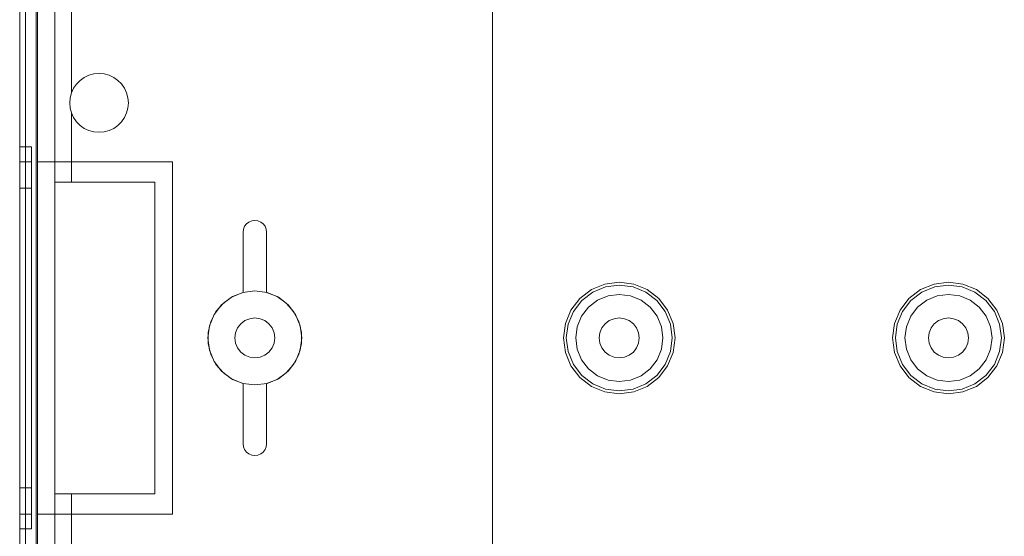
# Model space of a CAD drawing. Extents: x -620 to 300, y 62 to 1112.
# Tile 16 of 200: x -456.98 to -455.305, y 366.128 to 367.007. Entities that reach past the tile are written whole.
import ezdxf
from ezdxf.lldxf.tags import DXFTag

# ---------------------------------------------------------------- set-up
doc = ezdxf.new("R2010")
doc.units = 0
doc.layers.get('0').update_dxf_attribs({"lineweight": 13})
doc.layers.add('70 -71 Achsen- 1 Gebäudeachsen', color=7, linetype='STRICHPUNKT2-A06CPVM0L0', lineweight=18)
tags = doc.linetypes.add('STRICHPUNKT2-A06CPVM0L0', pattern=[12.7, 6.35, -3.175, 0, -3.175]).pattern_tags.tags
tags[10:11] = [DXFTag(74, 4), DXFTag(75, 0), DXFTag(340, '0'), DXFTag(46, 0.0), DXFTag(50, 0.0), DXFTag(44, 0.0), DXFTag(45, 0.0)]
tags[8:9] = [DXFTag(74, 4), DXFTag(75, 0), DXFTag(340, '0'), DXFTag(46, 0.0), DXFTag(50, 0.0), DXFTag(44, 0.0), DXFTag(45, 0.0)]
tags[6:7] = [DXFTag(74, 4), DXFTag(75, 0), DXFTag(340, '0'), DXFTag(46, 0.0), DXFTag(50, 0.0), DXFTag(44, 0.0), DXFTag(45, 0.0)]
tags[4:5] = [DXFTag(74, 4), DXFTag(75, 0), DXFTag(340, '0'), DXFTag(46, 0.0), DXFTag(50, 0.0), DXFTag(44, 0.0), DXFTag(45, 0.0)]

# ---------------------------------------------------------------- blocks, each defined once
blk = doc.blocks.new('Referenz-A06CPVM1L0')
at = {"layer": '70 -71 Achsen- 1 Gebäudeachsen', "color": 0, "linetype": 'STRICHPUNKT2-A06CPVM0L0', "ltscale": 0.18}
blk.add_line((-456.1763, 1084.5536), (-456.1763, 85.1136), dxfattribs=at)
blk = doc.blocks.new('Blockreferenz-A06CPVPRL0')
at = {"color": 9, "linetype": 'ByBlock', "lineweight": -2, "ltscale": 0.13, "true_color": 0xc1c9c4}
for p, q in [((-456.9803, 368.1155), (-456.9803, 364.8155)), ((-456.9803, 364.8155), (-456.9803, 368.1155)), ((-456.9523, 364.8155), (-456.9523, 368.1155)), ((-456.9503, 366.7655), (-456.9503, 368.1155)), ((-456.9803, 368.0055), (-456.9803, 366.4655)), ((-456.9803, 366.4655), (-456.9803, 368.0055)), ((-456.9703, 366.4655), (-456.9703, 368.0055)), ((-456.9703, 368.0055), (-456.9703, 366.4655)), ((-456.9803, 367.9955), (-456.9803, 366.4655)), ((-456.9803, 364.9355), (-456.9803, 367.9955)), ((-456.9703, 366.4655), (-456.9703, 367.9955)), ((-456.9703, 364.9355), (-456.9703, 367.9955)), ((-456.9523, 367.9395), (-456.9523, 364.9915)), ((-456.9203, 364.9915), (-456.9203, 367.9395)), ((-456.9203, 367.7855), (-456.9203, 366.7305)), ((-456.8923, 367.7855), (-456.8923, 366.8826)), ((-456.8923, 366.8826), (-456.8923, 367.7855)), ((-456.8775, 366.9038), (-456.8704, 366.9088)), ((-456.8704, 366.9088), (-456.8775, 366.9038)), ((-456.8704, 366.9088), (-456.8625, 366.9125)), ((-456.8625, 366.9125), (-456.8704, 366.9088)), ((-456.8625, 366.9125), (-456.8541, 366.9147)), ((-456.8541, 366.9147), (-456.8625, 366.9125)), ((-456.8541, 366.9147), (-456.8454, 366.9155)), ((-456.8454, 366.9155), (-456.8541, 366.9147)), ((-456.8454, 366.9155), (-456.8367, 366.9148)), ((-456.8367, 366.9148), (-456.8454, 366.9155)), ((-456.8367, 366.9148), (-456.8283, 366.9125)), ((-456.8283, 366.9125), (-456.8367, 366.9148)), ((-456.8283, 366.9125), (-456.8204, 366.9088)), ((-456.8204, 366.9088), (-456.8283, 366.9125)), ((-456.8204, 366.9088), (-456.8132, 366.9038)), ((-456.8132, 366.9038), (-456.8204, 366.9088)), ((-456.8887, 366.8905), (-456.8837, 366.8976)), ((-456.8837, 366.8976), (-456.8887, 366.8905)), ((-456.8837, 366.8976), (-456.8775, 366.9038)), ((-456.8775, 366.9038), (-456.8837, 366.8976)), ((-456.8132, 366.9038), (-456.807, 366.8977)), ((-456.807, 366.8977), (-456.8132, 366.9038)), ((-456.807, 366.8977), (-456.802, 366.8905)), ((-456.802, 366.8905), (-456.807, 366.8977)), ((-456.8923, 366.8826), (-456.8946, 366.8742)), ((-456.8946, 366.8742), (-456.8923, 366.8826)), ((-456.8923, 366.8826), (-456.8887, 366.8905)), ((-456.8887, 366.8905), (-456.8923, 366.8826)), ((-456.8923, 366.8826), (-456.8923, 366.8826)), ((-456.802, 366.8905), (-456.7984, 366.8826)), ((-456.7984, 366.8826), (-456.802, 366.8905)), ((-456.7984, 366.8826), (-456.7961, 366.8742)), ((-456.7961, 366.8742), (-456.7984, 366.8826)), ((-456.8946, 366.8742), (-456.8953, 366.8655)), ((-456.8953, 366.8655), (-456.8946, 366.8742)), ((-456.8953, 366.8655), (-456.8946, 366.8568)), ((-456.8946, 366.8568), (-456.8953, 366.8655)), ((-456.7961, 366.8742), (-456.7953, 366.8655)), ((-456.7953, 366.8655), (-456.7961, 366.8742)), ((-456.7953, 366.8655), (-456.7961, 366.8568)), ((-456.7961, 366.8568), (-456.7953, 366.8655)), ((-456.8946, 366.8568), (-456.8923, 366.8484)), ((-456.8923, 366.8484), (-456.8946, 366.8568)), ((-456.8887, 366.8405), (-456.8923, 366.8484)), ((-456.8923, 366.8484), (-456.8923, 366.7305)), ((-456.8923, 366.8484), (-456.8887, 366.8405)), ((-456.8923, 366.7305), (-456.8923, 366.8484)), ((-456.8923, 366.8484), (-456.8923, 366.8484)), ((-456.7984, 366.8484), (-456.802, 366.8405)), ((-456.802, 366.8405), (-456.7984, 366.8484)), ((-456.7961, 366.8568), (-456.7984, 366.8484)), ((-456.7984, 366.8484), (-456.7961, 366.8568)), ((-456.8837, 366.8334), (-456.8887, 366.8405)), ((-456.8887, 366.8405), (-456.8837, 366.8334)), ((-456.8775, 366.8272), (-456.8837, 366.8334)), ((-456.8837, 366.8334), (-456.8775, 366.8272)), ((-456.8704, 366.8222), (-456.8775, 366.8272)), ((-456.8775, 366.8272), (-456.8704, 366.8222)), ((-456.8132, 366.8272), (-456.8204, 366.8222)), ((-456.8204, 366.8222), (-456.8132, 366.8272)), ((-456.807, 366.8334), (-456.8132, 366.8272)), ((-456.8132, 366.8272), (-456.807, 366.8334)), ((-456.802, 366.8405), (-456.807, 366.8334)), ((-456.807, 366.8334), (-456.802, 366.8405)), ((-456.8625, 366.8185), (-456.8704, 366.8222)), ((-456.8704, 366.8222), (-456.8625, 366.8185)), ((-456.8541, 366.8163), (-456.8625, 366.8185)), ((-456.8625, 366.8185), (-456.8541, 366.8163)), ((-456.8454, 366.8155), (-456.8541, 366.8163)), ((-456.8541, 366.8163), (-456.8454, 366.8155)), ((-456.8367, 366.8163), (-456.8454, 366.8155)), ((-456.8454, 366.8155), (-456.8367, 366.8163)), ((-456.8283, 366.8185), (-456.8367, 366.8163)), ((-456.8367, 366.8163), (-456.8283, 366.8185)), ((-456.8204, 366.8222), (-456.8283, 366.8185)), ((-456.8283, 366.8185), (-456.8204, 366.8222)), ((-456.9803, 366.7905), (-456.9803, 366.7794)), ((-456.9603, 366.7905), (-456.9803, 366.7905)), ((-456.9803, 366.7794), (-456.9803, 366.7905)), ((-456.9803, 366.7794), (-456.9803, 366.747)), ((-456.9803, 366.747), (-456.9803, 366.7794)), ((-456.9603, 366.7794), (-456.9603, 366.7905)), ((-456.9603, 366.7794), (-456.9603, 366.7905)), ((-456.9603, 366.747), (-456.9603, 366.7794)), ((-456.9603, 366.747), (-456.9603, 366.7794)), ((-456.9803, 366.7651), (-456.9803, 366.7549)), ((-456.9603, 366.7651), (-456.9803, 366.7651)), ((-456.9803, 366.7549), (-456.9803, 366.7651)), ((-456.9603, 366.7549), (-456.9603, 366.7651)), ((-456.9603, 366.7549), (-456.9603, 366.7651)), ((-456.9503, 366.7655), (-456.8353, 366.7655)), ((-456.9503, 366.4655), (-456.9503, 366.7655)), ((-456.9503, 366.7655), (-456.9503, 366.7655)), ((-456.9503, 366.7655), (-456.8353, 366.7655)), ((-456.9503, 366.4655), (-456.9503, 366.7655)), ((-456.8353, 366.7655), (-456.7203, 366.7655)), ((-456.8353, 366.7655), (-456.7203, 366.7655)), ((-456.7203, 366.7655), (-456.7203, 366.4655)), ((-456.7203, 366.7655), (-456.7203, 366.7655)), ((-456.7203, 366.7655), (-456.7203, 366.4655)), ((-456.9803, 366.7549), (-456.9803, 366.725)), ((-456.9803, 366.725), (-456.9803, 366.7549)), ((-456.9803, 366.747), (-456.9803, 366.6953)), ((-456.9803, 366.6953), (-456.9803, 366.747)), ((-456.9603, 366.725), (-456.9603, 366.7549)), ((-456.9603, 366.725), (-456.9603, 366.7549)), ((-456.9603, 366.6953), (-456.9603, 366.747)), ((-456.9603, 366.6953), (-456.9603, 366.747)), ((-456.9803, 366.725), (-456.9803, 366.6774)), ((-456.9803, 366.6774), (-456.9803, 366.725)), ((-456.9603, 366.6774), (-456.9603, 366.725)), ((-456.9603, 366.6774), (-456.9603, 366.725)), ((-456.9203, 366.7305), (-456.9203, 366.2005)), ((-456.8923, 366.7305), (-456.9203, 366.7305)), ((-456.9203, 366.7305), (-456.8923, 366.7305)), ((-456.9203, 366.7305), (-456.9203, 366.7305)), ((-456.8923, 366.7305), (-456.7503, 366.7305)), ((-456.8353, 366.7305), (-456.8923, 366.7305)), ((-456.8923, 366.7305), (-456.8923, 366.7305)), ((-456.7503, 366.7305), (-456.8353, 366.7305)), ((-456.7503, 366.7305), (-456.7503, 366.2005)), ((-456.7503, 366.2005), (-456.7503, 366.7305)), ((-456.7503, 366.7305), (-456.7503, 366.7305)), ((-456.9803, 366.7205), (-456.9803, 366.7118)), ((-456.9603, 366.7205), (-456.9803, 366.7205)), ((-456.9803, 366.7118), (-456.9803, 366.7205)), ((-456.9803, 366.7118), (-456.9803, 366.6863)), ((-456.9803, 366.6863), (-456.9803, 366.7118)), ((-456.9603, 366.7118), (-456.9603, 366.7205)), ((-456.9603, 366.7118), (-456.9603, 366.7205)), ((-456.9603, 366.6863), (-456.9603, 366.7118)), ((-456.9603, 366.6863), (-456.9603, 366.7118)), ((-456.9803, 366.6953), (-456.9803, 366.628)), ((-456.9803, 366.628), (-456.9803, 366.6953)), ((-456.9603, 366.628), (-456.9603, 366.6953)), ((-456.9603, 366.628), (-456.9603, 366.6953)), ((-456.9803, 366.6863), (-456.9803, 366.6458)), ((-456.9803, 366.6458), (-456.9803, 366.6863)), ((-456.9803, 366.6774), (-456.9803, 366.6153)), ((-456.9803, 366.6153), (-456.9803, 366.6774)), ((-456.9603, 366.6458), (-456.9603, 366.6863)), ((-456.9603, 366.6458), (-456.9603, 366.6863)), ((-456.9603, 366.6153), (-456.9603, 366.6774)), ((-456.9603, 366.6153), (-456.9603, 366.6774)), ((-456.5977, 366.6555), (-456.5945, 366.6596)), ((-456.5945, 366.6596), (-456.5977, 366.6555)), ((-456.5945, 366.6596), (-456.5903, 366.6628)), ((-456.5903, 366.6628), (-456.5945, 366.6596)), ((-456.5903, 366.6628), (-456.5855, 366.6648)), ((-456.5855, 366.6648), (-456.5903, 366.6628)), ((-456.5855, 366.6648), (-456.5803, 366.6655)), ((-456.5803, 366.6655), (-456.5855, 366.6648)), ((-456.5803, 366.6655), (-456.5752, 366.6648)), ((-456.5752, 366.6648), (-456.5803, 366.6655)), ((-456.5752, 366.6648), (-456.5703, 366.6628)), ((-456.5703, 366.6628), (-456.5752, 366.6648)), ((-456.5703, 366.6628), (-456.5662, 366.6596)), ((-456.5662, 366.6596), (-456.5703, 366.6628)), ((-456.5662, 366.6596), (-456.563, 366.6555)), ((-456.563, 366.6555), (-456.5662, 366.6596)), ((-456.9803, 366.6458), (-456.9803, 366.593)), ((-456.9803, 366.593), (-456.9803, 366.6458)), ((-456.9603, 366.593), (-456.9603, 366.6458)), ((-456.9603, 366.593), (-456.9603, 366.6458)), ((-456.6003, 366.6455), (-456.5997, 366.6507)), ((-456.5997, 366.6507), (-456.6003, 366.6455)), ((-456.6003, 366.543), (-456.6003, 366.6455)), ((-456.6003, 366.6455), (-456.6003, 366.543)), ((-456.6003, 366.6455), (-456.6003, 366.6455)), ((-456.5997, 366.6507), (-456.5977, 366.6555)), ((-456.5977, 366.6555), (-456.5997, 366.6507)), ((-456.563, 366.6555), (-456.561, 366.6507)), ((-456.561, 366.6507), (-456.563, 366.6555)), ((-456.561, 366.6507), (-456.5603, 366.6455)), ((-456.5603, 366.6455), (-456.561, 366.6507)), ((-456.5603, 366.6455), (-456.5603, 366.543)), ((-456.5603, 366.543), (-456.5603, 366.6455)), ((-456.5603, 366.6455), (-456.5603, 366.6455)), ((-456.9803, 366.628), (-456.9803, 366.5496)), ((-456.9803, 366.5496), (-456.9803, 366.628)), ((-456.9603, 366.5496), (-456.9603, 366.628)), ((-456.9603, 366.5496), (-456.9603, 366.628)), ((-456.9803, 366.6153), (-456.9803, 366.543)), ((-456.9803, 366.543), (-456.9803, 366.6153)), ((-456.9603, 366.543), (-456.9603, 366.6153)), ((-456.9603, 366.543), (-456.9603, 366.6153)), ((-456.9803, 366.593), (-456.9803, 366.5315)), ((-456.9803, 366.5315), (-456.9803, 366.593)), ((-456.9603, 366.5315), (-456.9603, 366.593)), ((-456.9603, 366.5315), (-456.9603, 366.593)), ((-455.9849, 366.5573), (-456.0078, 366.5478)), ((-455.9603, 366.5605), (-455.9849, 366.5573)), ((-455.9358, 366.5573), (-455.9603, 366.5605)), ((-455.9128, 366.5478), (-455.9358, 366.5573)), ((-455.4249, 366.5573), (-455.4478, 366.5478)), ((-455.4003, 366.5605), (-455.4249, 366.5573)), ((-455.3758, 366.5573), (-455.4003, 366.5605)), ((-455.3528, 366.5478), (-455.3758, 366.5573)), ((-456.9803, 366.5496), (-456.9803, 366.4655)), ((-456.9803, 366.4655), (-456.9803, 366.5496)), ((-456.9803, 366.543), (-456.9803, 366.4655)), ((-456.9803, 366.4655), (-456.9803, 366.543)), ((-456.9603, 366.4655), (-456.9603, 366.5496)), ((-456.9603, 366.4655), (-456.9603, 366.5496)), ((-456.9603, 366.4655), (-456.9603, 366.543)), ((-456.9603, 366.4655), (-456.9603, 366.543)), ((-456.601, 366.5428), (-456.6203, 366.5348)), ((-456.601, 366.5428), (-456.6203, 366.5348)), ((-456.6182, 366.536), (-456.6003, 366.543)), ((-456.6003, 366.543), (-456.6182, 366.536)), ((-456.5803, 366.5455), (-456.601, 366.5428)), ((-456.5803, 366.5455), (-456.601, 366.5428)), ((-456.6003, 366.543), (-456.6003, 366.543)), ((-456.5596, 366.5428), (-456.5803, 366.5455)), ((-456.5596, 366.5428), (-456.5803, 366.5455)), ((-456.5603, 366.543), (-456.5425, 366.536)), ((-456.5425, 366.536), (-456.5603, 366.543)), ((-456.5603, 366.543), (-456.5603, 366.543)), ((-456.5403, 366.5348), (-456.5596, 366.5428)), ((-456.5403, 366.5348), (-456.5596, 366.5428)), ((-456.0078, 366.5478), (-456.0275, 366.5327)), ((-456.0241, 366.5292), (-456.0054, 366.5435)), ((-456.0054, 366.5435), (-455.9837, 366.5525)), ((-455.9837, 366.5525), (-455.9603, 366.5556)), ((-455.9603, 366.5556), (-455.937, 366.5525)), ((-455.937, 366.5525), (-455.9153, 366.5435)), ((-455.9153, 366.5435), (-455.8966, 366.5292)), ((-455.8932, 366.5327), (-455.9128, 366.5478)), ((-455.4478, 366.5478), (-455.4675, 366.5327)), ((-455.4641, 366.5292), (-455.4454, 366.5435)), ((-455.4454, 366.5435), (-455.4237, 366.5525)), ((-455.4237, 366.5525), (-455.4003, 366.5556)), ((-455.4003, 366.5556), (-455.377, 366.5525)), ((-455.377, 366.5525), (-455.3553, 366.5435)), ((-455.3553, 366.5435), (-455.3366, 366.5292)), ((-455.3332, 366.5327), (-455.3528, 366.5478)), ((-456.9803, 366.5315), (-456.9803, 366.4655)), ((-456.9803, 366.4655), (-456.9803, 366.5315)), ((-456.9603, 366.4655), (-456.9603, 366.5315)), ((-456.9603, 366.4655), (-456.9603, 366.5315)), ((-456.6464, 366.5106), (-456.6338, 366.525)), ((-456.6338, 366.525), (-456.6464, 366.5106)), ((-456.6203, 366.5348), (-456.6369, 366.5221)), ((-456.6203, 366.5348), (-456.6369, 366.5221)), ((-456.6338, 366.525), (-456.6182, 366.536)), ((-456.6182, 366.536), (-456.6338, 366.525)), ((-456.5425, 366.536), (-456.5269, 366.525)), ((-456.5269, 366.525), (-456.5425, 366.536)), ((-456.5238, 366.5221), (-456.5403, 366.5348)), ((-456.5238, 366.5221), (-456.5403, 366.5348)), ((-456.5269, 366.525), (-456.5143, 366.5106)), ((-456.5143, 366.5106), (-456.5269, 366.525)), ((-456.0275, 366.5327), (-456.0426, 366.513)), ((-456.0384, 366.5106), (-456.0241, 366.5292)), ((-455.9974, 366.5298), (-456.0128, 366.518)), ((-455.9974, 366.5298), (-456.0128, 366.518)), ((-455.9795, 366.5372), (-455.9974, 366.5298)), ((-455.9795, 366.5372), (-455.9974, 366.5298)), ((-455.9603, 366.5397), (-455.9795, 366.5372)), ((-455.9603, 366.5397), (-455.9795, 366.5372)), ((-455.9411, 366.5372), (-455.9603, 366.5397)), ((-455.9411, 366.5372), (-455.9603, 366.5397)), ((-455.9232, 366.5298), (-455.9411, 366.5372)), ((-455.9232, 366.5298), (-455.9411, 366.5372)), ((-455.9079, 366.518), (-455.9232, 366.5298)), ((-455.9079, 366.518), (-455.9232, 366.5298)), ((-455.8966, 366.5292), (-455.8823, 366.5106)), ((-455.8781, 366.513), (-455.8932, 366.5327)), ((-455.4675, 366.5327), (-455.4826, 366.513)), ((-455.4784, 366.5106), (-455.4641, 366.5292)), ((-455.4374, 366.5298), (-455.4528, 366.518)), ((-455.4374, 366.5298), (-455.4528, 366.518)), ((-455.4195, 366.5372), (-455.4374, 366.5298)), ((-455.4195, 366.5372), (-455.4374, 366.5298)), ((-455.4003, 366.5397), (-455.4195, 366.5372)), ((-455.4003, 366.5397), (-455.4195, 366.5372)), ((-455.3811, 366.5372), (-455.4003, 366.5397)), ((-455.3811, 366.5372), (-455.4003, 366.5397)), ((-455.3632, 366.5298), (-455.3811, 366.5372)), ((-455.3632, 366.5298), (-455.3811, 366.5372)), ((-455.3479, 366.518), (-455.3632, 366.5298)), ((-455.3479, 366.518), (-455.3632, 366.5298)), ((-455.3366, 366.5292), (-455.3223, 366.5106)), ((-455.3181, 366.513), (-455.3332, 366.5327)), ((-456.6552, 366.4937), (-456.6464, 366.5106)), ((-456.6464, 366.5106), (-456.6552, 366.4937)), ((-456.6369, 366.5221), (-456.6496, 366.5055)), ((-456.6369, 366.5221), (-456.6496, 366.5055)), ((-456.5111, 366.5055), (-456.5238, 366.5221)), ((-456.5111, 366.5055), (-456.5238, 366.5221)), ((-456.5143, 366.5106), (-456.5055, 366.4937)), ((-456.5055, 366.4937), (-456.5143, 366.5106)), ((-456.0426, 366.513), (-456.0521, 366.4901)), ((-456.0474, 366.4888), (-456.0384, 366.5106)), ((-456.0128, 366.518), (-456.0246, 366.5026)), ((-456.0128, 366.518), (-456.0246, 366.5026)), ((-455.8961, 366.5026), (-455.9079, 366.518)), ((-455.8961, 366.5026), (-455.9079, 366.518)), ((-455.8823, 366.5106), (-455.8733, 366.4888)), ((-455.8686, 366.4901), (-455.8781, 366.513)), ((-455.4826, 366.513), (-455.4921, 366.4901)), ((-455.4874, 366.4888), (-455.4784, 366.5106)), ((-455.4528, 366.518), (-455.4646, 366.5026)), ((-455.4528, 366.518), (-455.4646, 366.5026)), ((-455.3361, 366.5026), (-455.3479, 366.518)), ((-455.3361, 366.5026), (-455.3479, 366.518)), ((-455.3223, 366.5106), (-455.3133, 366.4888)), ((-455.3086, 366.4901), (-455.3181, 366.513)), ((-456.6598, 366.4751), (-456.6552, 366.4937)), ((-456.6552, 366.4937), (-456.6598, 366.4751)), ((-456.6496, 366.5055), (-456.6576, 366.4862)), ((-456.6496, 366.5055), (-456.6576, 366.4862)), ((-456.5973, 366.495), (-456.6044, 366.4895)), ((-456.6044, 366.4895), (-456.5973, 366.495)), ((-456.5891, 366.4983), (-456.5973, 366.495)), ((-456.5973, 366.495), (-456.5891, 366.4983)), ((-456.5803, 366.4995), (-456.5891, 366.4983)), ((-456.5891, 366.4983), (-456.5803, 366.4995)), ((-456.5715, 366.4983), (-456.5803, 366.4995)), ((-456.5803, 366.4995), (-456.5715, 366.4983)), ((-456.5633, 366.495), (-456.5715, 366.4983)), ((-456.5715, 366.4983), (-456.5633, 366.495)), ((-456.5563, 366.4895), (-456.5633, 366.495)), ((-456.5633, 366.495), (-456.5563, 366.4895)), ((-456.5031, 366.4862), (-456.5111, 366.5055)), ((-456.5031, 366.4862), (-456.5111, 366.5055)), ((-456.5055, 366.4937), (-456.5009, 366.4751)), ((-456.5009, 366.4751), (-456.5055, 366.4937)), ((-456.0521, 366.4901), (-456.0553, 366.4655)), ((-456.0246, 366.5026), (-456.032, 366.4847)), ((-456.0246, 366.5026), (-456.032, 366.4847)), ((-455.9773, 366.495), (-455.9844, 366.4895)), ((-455.9844, 366.4895), (-455.9773, 366.495)), ((-455.9691, 366.4983), (-455.9773, 366.495)), ((-455.9773, 366.495), (-455.9691, 366.4983)), ((-455.9603, 366.4995), (-455.9691, 366.4983)), ((-455.9691, 366.4983), (-455.9603, 366.4995)), ((-455.9515, 366.4983), (-455.9603, 366.4995)), ((-455.9603, 366.4995), (-455.9515, 366.4983)), ((-455.9433, 366.495), (-455.9515, 366.4983)), ((-455.9515, 366.4983), (-455.9433, 366.495)), ((-455.9363, 366.4895), (-455.9433, 366.495)), ((-455.9433, 366.495), (-455.9363, 366.4895)), ((-455.8887, 366.4847), (-455.8961, 366.5026)), ((-455.8887, 366.4847), (-455.8961, 366.5026)), ((-455.8653, 366.4655), (-455.8686, 366.4901)), ((-455.4921, 366.4901), (-455.4953, 366.4655)), ((-455.4646, 366.5026), (-455.472, 366.4847)), ((-455.4646, 366.5026), (-455.472, 366.4847)), ((-455.4173, 366.495), (-455.4244, 366.4895)), ((-455.4244, 366.4895), (-455.4173, 366.495)), ((-455.4091, 366.4983), (-455.4173, 366.495)), ((-455.4173, 366.495), (-455.4091, 366.4983)), ((-455.4003, 366.4995), (-455.4091, 366.4983)), ((-455.4091, 366.4983), (-455.4003, 366.4995)), ((-455.3915, 366.4983), (-455.4003, 366.4995)), ((-455.4003, 366.4995), (-455.3915, 366.4983)), ((-455.3833, 366.495), (-455.3915, 366.4983)), ((-455.3915, 366.4983), (-455.3833, 366.495)), ((-455.3763, 366.4895), (-455.3833, 366.495)), ((-455.3833, 366.495), (-455.3763, 366.4895)), ((-455.3287, 366.4847), (-455.3361, 366.5026)), ((-455.3287, 366.4847), (-455.3361, 366.5026)), ((-455.3053, 366.4655), (-455.3086, 366.4901)), ((-456.6576, 366.4862), (-456.6603, 366.4655)), ((-456.6576, 366.4862), (-456.6603, 366.4655)), ((-456.6598, 366.4559), (-456.6598, 366.4751)), ((-456.6598, 366.4751), (-456.6598, 366.4559)), ((-456.6132, 366.4743), (-456.6143, 366.4655)), ((-456.6143, 366.4655), (-456.6132, 366.4743)), ((-456.6098, 366.4825), (-456.6132, 366.4743)), ((-456.6132, 366.4743), (-456.6098, 366.4825)), ((-456.6044, 366.4895), (-456.6098, 366.4825)), ((-456.6098, 366.4825), (-456.6044, 366.4895)), ((-456.5509, 366.4825), (-456.5563, 366.4895)), ((-456.5563, 366.4895), (-456.5509, 366.4825)), ((-456.5475, 366.4743), (-456.5509, 366.4825)), ((-456.5509, 366.4825), (-456.5475, 366.4743)), ((-456.5463, 366.4655), (-456.5475, 366.4743)), ((-456.5475, 366.4743), (-456.5463, 366.4655)), ((-456.5003, 366.4655), (-456.5031, 366.4862)), ((-456.5003, 366.4655), (-456.5031, 366.4862)), ((-456.5009, 366.4751), (-456.5009, 366.4559)), ((-456.5009, 366.4559), (-456.5009, 366.4751)), ((-456.0505, 366.4655), (-456.0474, 366.4888)), ((-456.032, 366.4847), (-456.0345, 366.4655)), ((-456.032, 366.4847), (-456.0345, 366.4655)), ((-455.9932, 366.4743), (-455.9943, 366.4655)), ((-455.9943, 366.4655), (-455.9932, 366.4743)), ((-455.9898, 366.4825), (-455.9932, 366.4743)), ((-455.9932, 366.4743), (-455.9898, 366.4825)), ((-455.9844, 366.4895), (-455.9898, 366.4825)), ((-455.9898, 366.4825), (-455.9844, 366.4895)), ((-455.9309, 366.4825), (-455.9363, 366.4895)), ((-455.9363, 366.4895), (-455.9309, 366.4825)), ((-455.9275, 366.4743), (-455.9309, 366.4825)), ((-455.9309, 366.4825), (-455.9275, 366.4743)), ((-455.9263, 366.4655), (-455.9275, 366.4743)), ((-455.9275, 366.4743), (-455.9263, 366.4655)), ((-455.8861, 366.4655), (-455.8887, 366.4847)), ((-455.8861, 366.4655), (-455.8887, 366.4847)), ((-455.8733, 366.4888), (-455.8702, 366.4655)), ((-455.4905, 366.4655), (-455.4874, 366.4888)), ((-455.472, 366.4847), (-455.4745, 366.4655)), ((-455.472, 366.4847), (-455.4745, 366.4655)), ((-455.4332, 366.4743), (-455.4343, 366.4655)), ((-455.4343, 366.4655), (-455.4332, 366.4743)), ((-455.4298, 366.4825), (-455.4332, 366.4743)), ((-455.4332, 366.4743), (-455.4298, 366.4825)), ((-455.4244, 366.4895), (-455.4298, 366.4825)), ((-455.4298, 366.4825), (-455.4244, 366.4895)), ((-455.3709, 366.4825), (-455.3763, 366.4895)), ((-455.3763, 366.4895), (-455.3709, 366.4825)), ((-455.3675, 366.4743), (-455.3709, 366.4825)), ((-455.3709, 366.4825), (-455.3675, 366.4743)), ((-455.3663, 366.4655), (-455.3675, 366.4743)), ((-455.3675, 366.4743), (-455.3663, 366.4655)), ((-455.3261, 366.4655), (-455.3287, 366.4847)), ((-455.3261, 366.4655), (-455.3287, 366.4847)), ((-455.3133, 366.4888), (-455.3102, 366.4655)), ((-456.9803, 366.4655), (-456.9803, 364.9355)), ((-456.9803, 366.4655), (-456.9803, 364.9255)), ((-456.9803, 366.4655), (-456.9803, 366.3995)), ((-456.9803, 366.4655), (-456.9803, 366.388)), ((-456.9803, 366.4655), (-456.9803, 366.3814)), ((-456.9803, 364.9255), (-456.9803, 366.4655)), ((-456.9803, 366.3995), (-456.9803, 366.4655)), ((-456.9803, 366.388), (-456.9803, 366.4655)), ((-456.9803, 366.3814), (-456.9803, 366.4655)), ((-456.9703, 364.9355), (-456.9703, 366.4655)), ((-456.9703, 364.9255), (-456.9703, 366.4655)), ((-456.9703, 366.4655), (-456.9703, 364.9255)), ((-456.9603, 366.3995), (-456.9603, 366.4655)), ((-456.9603, 366.388), (-456.9603, 366.4655)), ((-456.9603, 366.3814), (-456.9603, 366.4655)), ((-456.9603, 366.3995), (-456.9603, 366.4655)), ((-456.9603, 366.388), (-456.9603, 366.4655)), ((-456.9603, 366.3814), (-456.9603, 366.4655)), ((-456.9503, 366.1655), (-456.9503, 366.4655)), ((-456.9503, 366.1655), (-456.9503, 366.4655)), ((-456.7203, 366.4655), (-456.7203, 366.1655)), ((-456.7203, 366.4655), (-456.7203, 366.1655)), ((-456.6603, 366.4655), (-456.6576, 366.4448)), ((-456.6603, 366.4655), (-456.6576, 366.4448)), ((-456.6143, 366.4655), (-456.6132, 366.4567)), ((-456.6132, 366.4567), (-456.6143, 366.4655)), ((-456.6132, 366.4567), (-456.6098, 366.4485)), ((-456.6098, 366.4485), (-456.6132, 366.4567)), ((-456.5509, 366.4485), (-456.5475, 366.4567)), ((-456.5475, 366.4567), (-456.5509, 366.4485)), ((-456.5475, 366.4567), (-456.5463, 366.4655)), ((-456.5463, 366.4655), (-456.5475, 366.4567)), ((-456.5031, 366.4448), (-456.5003, 366.4655)), ((-456.5031, 366.4448), (-456.5003, 366.4655)), ((-456.0553, 366.4655), (-456.0521, 366.4409)), ((-456.0474, 366.4422), (-456.0505, 366.4655)), ((-456.0345, 366.4655), (-456.032, 366.4463)), ((-456.0345, 366.4655), (-456.032, 366.4463)), ((-455.9943, 366.4655), (-455.9932, 366.4567)), ((-455.9932, 366.4567), (-455.9943, 366.4655)), ((-455.9932, 366.4567), (-455.9898, 366.4485)), ((-455.9898, 366.4485), (-455.9932, 366.4567)), ((-455.9309, 366.4485), (-455.9275, 366.4567)), ((-455.9275, 366.4567), (-455.9309, 366.4485)), ((-455.9275, 366.4567), (-455.9263, 366.4655)), ((-455.9263, 366.4655), (-455.9275, 366.4567)), ((-455.8887, 366.4463), (-455.8861, 366.4655)), ((-455.8887, 366.4463), (-455.8861, 366.4655)), ((-455.8702, 366.4655), (-455.8733, 366.4422)), ((-455.8686, 366.4409), (-455.8653, 366.4655)), ((-455.4953, 366.4655), (-455.4921, 366.4409)), ((-455.4874, 366.4422), (-455.4905, 366.4655)), ((-455.4745, 366.4655), (-455.472, 366.4463)), ((-455.4745, 366.4655), (-455.472, 366.4463)), ((-455.4343, 366.4655), (-455.4332, 366.4567)), ((-455.4332, 366.4567), (-455.4343, 366.4655)), ((-455.4332, 366.4567), (-455.4298, 366.4485)), ((-455.4298, 366.4485), (-455.4332, 366.4567)), ((-455.3709, 366.4485), (-455.3675, 366.4567)), ((-455.3675, 366.4567), (-455.3709, 366.4485)), ((-455.3675, 366.4567), (-455.3663, 366.4655)), ((-455.3663, 366.4655), (-455.3675, 366.4567)), ((-455.3287, 366.4463), (-455.3261, 366.4655)), ((-455.3287, 366.4463), (-455.3261, 366.4655)), ((-455.3102, 366.4655), (-455.3133, 366.4422)), ((-455.3086, 366.4409), (-455.3053, 366.4655)), ((-456.6552, 366.4374), (-456.6598, 366.4559)), ((-456.6598, 366.4559), (-456.6552, 366.4374)), ((-456.6576, 366.4448), (-456.6496, 366.4255)), ((-456.6576, 366.4448), (-456.6496, 366.4255)), ((-456.6098, 366.4485), (-456.6044, 366.4415)), ((-456.6044, 366.4415), (-456.6098, 366.4485)), ((-456.6044, 366.4415), (-456.5973, 366.4361)), ((-456.5973, 366.4361), (-456.6044, 366.4415)), ((-456.5633, 366.4361), (-456.5563, 366.4415)), ((-456.5563, 366.4415), (-456.5633, 366.4361)), ((-456.5563, 366.4415), (-456.5509, 366.4485)), ((-456.5509, 366.4485), (-456.5563, 366.4415)), ((-456.5111, 366.4255), (-456.5031, 366.4448)), ((-456.5111, 366.4255), (-456.5031, 366.4448)), ((-456.5009, 366.4559), (-456.5055, 366.4374)), ((-456.5055, 366.4374), (-456.5009, 366.4559)), ((-456.0521, 366.4409), (-456.0426, 366.418)), ((-456.0384, 366.4205), (-456.0474, 366.4422)), ((-456.032, 366.4463), (-456.0246, 366.4284)), ((-456.032, 366.4463), (-456.0246, 366.4284)), ((-455.9898, 366.4485), (-455.9844, 366.4415)), ((-455.9844, 366.4415), (-455.9898, 366.4485)), ((-455.9844, 366.4415), (-455.9773, 366.4361)), ((-455.9773, 366.4361), (-455.9844, 366.4415)), ((-455.9433, 366.4361), (-455.9363, 366.4415)), ((-455.9363, 366.4415), (-455.9433, 366.4361)), ((-455.9363, 366.4415), (-455.9309, 366.4485)), ((-455.9309, 366.4485), (-455.9363, 366.4415)), ((-455.8961, 366.4284), (-455.8887, 366.4463)), ((-455.8961, 366.4284), (-455.8887, 366.4463)), ((-455.8733, 366.4422), (-455.8823, 366.4205)), ((-455.8781, 366.418), (-455.8686, 366.4409)), ((-455.4921, 366.4409), (-455.4826, 366.418)), ((-455.4784, 366.4205), (-455.4874, 366.4422)), ((-455.472, 366.4463), (-455.4646, 366.4284)), ((-455.472, 366.4463), (-455.4646, 366.4284)), ((-455.4298, 366.4485), (-455.4244, 366.4415)), ((-455.4244, 366.4415), (-455.4298, 366.4485)), ((-455.4244, 366.4415), (-455.4173, 366.4361)), ((-455.4173, 366.4361), (-455.4244, 366.4415)), ((-455.3833, 366.4361), (-455.3763, 366.4415)), ((-455.3763, 366.4415), (-455.3833, 366.4361)), ((-455.3763, 366.4415), (-455.3709, 366.4485)), ((-455.3709, 366.4485), (-455.3763, 366.4415)), ((-455.3361, 366.4284), (-455.3287, 366.4463)), ((-455.3361, 366.4284), (-455.3287, 366.4463)), ((-455.3133, 366.4422), (-455.3223, 366.4205)), ((-455.3181, 366.418), (-455.3086, 366.4409)), ((-456.6464, 366.4204), (-456.6552, 366.4374)), ((-456.6552, 366.4374), (-456.6464, 366.4204)), ((-456.6496, 366.4255), (-456.6369, 366.4089)), ((-456.6496, 366.4255), (-456.6369, 366.4089)), ((-456.5973, 366.4361), (-456.5891, 366.4327)), ((-456.5891, 366.4327), (-456.5973, 366.4361)), ((-456.5891, 366.4327), (-456.5803, 366.4315)), ((-456.5803, 366.4315), (-456.5891, 366.4327)), ((-456.5803, 366.4315), (-456.5715, 366.4327)), ((-456.5715, 366.4327), (-456.5803, 366.4315)), ((-456.5715, 366.4327), (-456.5633, 366.4361)), ((-456.5633, 366.4361), (-456.5715, 366.4327)), ((-456.5238, 366.4089), (-456.5111, 366.4255)), ((-456.5238, 366.4089), (-456.5111, 366.4255)), ((-456.5055, 366.4374), (-456.5143, 366.4204)), ((-456.5143, 366.4204), (-456.5055, 366.4374)), ((-456.0246, 366.4284), (-456.0128, 366.413)), ((-456.0246, 366.4284), (-456.0128, 366.413)), ((-455.9773, 366.4361), (-455.9691, 366.4327)), ((-455.9691, 366.4327), (-455.9773, 366.4361)), ((-455.9691, 366.4327), (-455.9603, 366.4315)), ((-455.9603, 366.4315), (-455.9691, 366.4327)), ((-455.9603, 366.4315), (-455.9515, 366.4327)), ((-455.9515, 366.4327), (-455.9603, 366.4315)), ((-455.9515, 366.4327), (-455.9433, 366.4361)), ((-455.9433, 366.4361), (-455.9515, 366.4327)), ((-455.9079, 366.413), (-455.8961, 366.4284)), ((-455.9079, 366.413), (-455.8961, 366.4284)), ((-455.4646, 366.4284), (-455.4528, 366.413)), ((-455.4646, 366.4284), (-455.4528, 366.413)), ((-455.4173, 366.4361), (-455.4091, 366.4327)), ((-455.4091, 366.4327), (-455.4173, 366.4361)), ((-455.4091, 366.4327), (-455.4003, 366.4315)), ((-455.4003, 366.4315), (-455.4091, 366.4327)), ((-455.4003, 366.4315), (-455.3915, 366.4327)), ((-455.3915, 366.4327), (-455.4003, 366.4315)), ((-455.3915, 366.4327), (-455.3833, 366.4361)), ((-455.3833, 366.4361), (-455.3915, 366.4327)), ((-455.3479, 366.413), (-455.3361, 366.4284)), ((-455.3479, 366.413), (-455.3361, 366.4284)), ((-456.6338, 366.406), (-456.6464, 366.4204)), ((-456.6464, 366.4204), (-456.6338, 366.406)), ((-456.6369, 366.4089), (-456.6203, 366.3962)), ((-456.6369, 366.4089), (-456.6203, 366.3962)), ((-456.5403, 366.3962), (-456.5238, 366.4089)), ((-456.5403, 366.3962), (-456.5238, 366.4089)), ((-456.5143, 366.4204), (-456.5269, 366.406)), ((-456.5269, 366.406), (-456.5143, 366.4204)), ((-456.0426, 366.418), (-456.0275, 366.3983)), ((-456.0241, 366.4018), (-456.0384, 366.4205)), ((-456.0128, 366.413), (-455.9974, 366.4012)), ((-456.0128, 366.413), (-455.9974, 366.4012)), ((-455.9232, 366.4012), (-455.9079, 366.413)), ((-455.9232, 366.4012), (-455.9079, 366.413)), ((-455.8823, 366.4205), (-455.8966, 366.4018)), ((-455.8932, 366.3983), (-455.8781, 366.418)), ((-455.4826, 366.418), (-455.4675, 366.3983)), ((-455.4641, 366.4018), (-455.4784, 366.4205)), ((-455.4528, 366.413), (-455.4374, 366.4012)), ((-455.4528, 366.413), (-455.4374, 366.4012)), ((-455.3632, 366.4012), (-455.3479, 366.413)), ((-455.3632, 366.4012), (-455.3479, 366.413)), ((-455.3223, 366.4205), (-455.3366, 366.4018)), ((-455.3332, 366.3983), (-455.3181, 366.418)), ((-456.9803, 366.3995), (-456.9803, 366.338)), ((-456.9803, 366.338), (-456.9803, 366.3995)), ((-456.9603, 366.338), (-456.9603, 366.3995)), ((-456.9603, 366.338), (-456.9603, 366.3995)), ((-456.6182, 366.395), (-456.6338, 366.406)), ((-456.6338, 366.406), (-456.6182, 366.395)), ((-456.6203, 366.3962), (-456.601, 366.3882)), ((-456.6203, 366.3962), (-456.601, 366.3882)), ((-456.6003, 366.388), (-456.6182, 366.395)), ((-456.6182, 366.395), (-456.6003, 366.388)), ((-456.5425, 366.395), (-456.5603, 366.388)), ((-456.5603, 366.388), (-456.5425, 366.395)), ((-456.5596, 366.3882), (-456.5403, 366.3962)), ((-456.5596, 366.3882), (-456.5403, 366.3962)), ((-456.5269, 366.406), (-456.5425, 366.395)), ((-456.5425, 366.395), (-456.5269, 366.406)), ((-456.0275, 366.3983), (-456.0078, 366.3832)), ((-456.0054, 366.3875), (-456.0241, 366.4018)), ((-455.9974, 366.4012), (-455.9795, 366.3938)), ((-455.9974, 366.4012), (-455.9795, 366.3938)), ((-455.9795, 366.3938), (-455.9603, 366.3913)), ((-455.9795, 366.3938), (-455.9603, 366.3913)), ((-455.9603, 366.3913), (-455.9411, 366.3938)), ((-455.9603, 366.3913), (-455.9411, 366.3938)), ((-455.9411, 366.3938), (-455.9232, 366.4012)), ((-455.9411, 366.3938), (-455.9232, 366.4012)), ((-455.8966, 366.4018), (-455.9153, 366.3875)), ((-455.9128, 366.3832), (-455.8932, 366.3983)), ((-455.4675, 366.3983), (-455.4478, 366.3832)), ((-455.4454, 366.3875), (-455.4641, 366.4018)), ((-455.4374, 366.4012), (-455.4195, 366.3938)), ((-455.4374, 366.4012), (-455.4195, 366.3938)), ((-455.4195, 366.3938), (-455.4003, 366.3913)), ((-455.4195, 366.3938), (-455.4003, 366.3913)), ((-455.4003, 366.3913), (-455.3811, 366.3938)), ((-455.4003, 366.3913), (-455.3811, 366.3938)), ((-455.3811, 366.3938), (-455.3632, 366.4012)), ((-455.3811, 366.3938), (-455.3632, 366.4012)), ((-455.3366, 366.4018), (-455.3553, 366.3875)), ((-455.3528, 366.3832), (-455.3332, 366.3983)), ((-456.9803, 366.388), (-456.9803, 366.3157)), ((-456.9803, 366.3157), (-456.9803, 366.388)), ((-456.9803, 366.3814), (-456.9803, 366.303)), ((-456.9803, 366.303), (-456.9803, 366.3814)), ((-456.9603, 366.3157), (-456.9603, 366.388)), ((-456.9603, 366.3157), (-456.9603, 366.388)), ((-456.9603, 366.303), (-456.9603, 366.3814)), ((-456.9603, 366.303), (-456.9603, 366.3814)), ((-456.601, 366.3882), (-456.5803, 366.3855)), ((-456.601, 366.3882), (-456.5803, 366.3855)), ((-456.6003, 366.2855), (-456.6003, 366.388)), ((-456.6003, 366.388), (-456.6003, 366.2855)), ((-456.6003, 366.388), (-456.6003, 366.388)), ((-456.5803, 366.3855), (-456.5596, 366.3882)), ((-456.5803, 366.3855), (-456.5596, 366.3882)), ((-456.5603, 366.388), (-456.5603, 366.2855)), ((-456.5603, 366.2855), (-456.5603, 366.388)), ((-456.5603, 366.388), (-456.5603, 366.388)), ((-456.0078, 366.3832), (-455.9849, 366.3737)), ((-455.9837, 366.3785), (-456.0054, 366.3875)), ((-455.9849, 366.3737), (-455.9603, 366.3705)), ((-455.9603, 366.3754), (-455.9837, 366.3785)), ((-455.937, 366.3785), (-455.9603, 366.3754)), ((-455.9603, 366.3705), (-455.9358, 366.3737)), ((-455.9153, 366.3875), (-455.937, 366.3785)), ((-455.9358, 366.3737), (-455.9128, 366.3832)), ((-455.4478, 366.3832), (-455.4249, 366.3737)), ((-455.4237, 366.3785), (-455.4454, 366.3875)), ((-455.4249, 366.3737), (-455.4003, 366.3705)), ((-455.4003, 366.3754), (-455.4237, 366.3785)), ((-455.377, 366.3785), (-455.4003, 366.3754)), ((-455.4003, 366.3705), (-455.3758, 366.3737)), ((-455.3553, 366.3875), (-455.377, 366.3785)), ((-455.3758, 366.3737), (-455.3528, 366.3832)), ((-456.9803, 366.338), (-456.9803, 366.2852)), ((-456.9803, 366.2852), (-456.9803, 366.338)), ((-456.9603, 366.2852), (-456.9603, 366.338)), ((-456.9603, 366.2852), (-456.9603, 366.338)), ((-456.9803, 366.3157), (-456.9803, 366.2537)), ((-456.9803, 366.2537), (-456.9803, 366.3157)), ((-456.9603, 366.2537), (-456.9603, 366.3157)), ((-456.9603, 366.2537), (-456.9603, 366.3157)), ((-456.9803, 366.303), (-456.9803, 366.2357)), ((-456.9803, 366.2357), (-456.9803, 366.303)), ((-456.9603, 366.2357), (-456.9603, 366.303)), ((-456.9603, 366.2357), (-456.9603, 366.303)), ((-456.9803, 366.2852), (-456.9803, 366.2447)), ((-456.9803, 366.2447), (-456.9803, 366.2852)), ((-456.9603, 366.2447), (-456.9603, 366.2852)), ((-456.9603, 366.2447), (-456.9603, 366.2852)), ((-456.5997, 366.2803), (-456.6003, 366.2855)), ((-456.6003, 366.2855), (-456.5997, 366.2803)), ((-456.6003, 366.2855), (-456.6003, 366.2855)), ((-456.5977, 366.2755), (-456.5997, 366.2803)), ((-456.5997, 366.2803), (-456.5977, 366.2755)), ((-456.5945, 366.2714), (-456.5977, 366.2755)), ((-456.5977, 366.2755), (-456.5945, 366.2714)), ((-456.563, 366.2755), (-456.5662, 366.2714)), ((-456.5662, 366.2714), (-456.563, 366.2755)), ((-456.561, 366.2803), (-456.563, 366.2755)), ((-456.563, 366.2755), (-456.561, 366.2803)), ((-456.5603, 366.2855), (-456.561, 366.2803)), ((-456.561, 366.2803), (-456.5603, 366.2855)), ((-456.5603, 366.2855), (-456.5603, 366.2855)), ((-456.5903, 366.2682), (-456.5945, 366.2714)), ((-456.5945, 366.2714), (-456.5903, 366.2682)), ((-456.5855, 366.2662), (-456.5903, 366.2682)), ((-456.5903, 366.2682), (-456.5855, 366.2662)), ((-456.5803, 366.2655), (-456.5855, 366.2662)), ((-456.5855, 366.2662), (-456.5803, 366.2655)), ((-456.5752, 366.2662), (-456.5803, 366.2655)), ((-456.5803, 366.2655), (-456.5752, 366.2662)), ((-456.5703, 366.2682), (-456.5752, 366.2662)), ((-456.5752, 366.2662), (-456.5703, 366.2682)), ((-456.5662, 366.2714), (-456.5703, 366.2682)), ((-456.5703, 366.2682), (-456.5662, 366.2714)), ((-456.9803, 366.2537), (-456.9803, 366.206)), ((-456.9803, 366.206), (-456.9803, 366.2537)), ((-456.9803, 366.2447), (-456.9803, 366.2192)), ((-456.9803, 366.2192), (-456.9803, 366.2447)), ((-456.9603, 366.206), (-456.9603, 366.2537)), ((-456.9603, 366.206), (-456.9603, 366.2537)), ((-456.9603, 366.2192), (-456.9603, 366.2447)), ((-456.9603, 366.2192), (-456.9603, 366.2447)), ((-456.9803, 366.2357), (-456.9803, 366.184)), ((-456.9803, 366.184), (-456.9803, 366.2357)), ((-456.9603, 366.184), (-456.9603, 366.2357)), ((-456.9603, 366.184), (-456.9603, 366.2357)), ((-456.9803, 366.2192), (-456.9803, 366.2105)), ((-456.9803, 366.2105), (-456.9803, 366.2192)), ((-456.9803, 366.2105), (-456.9603, 366.2105)), ((-456.9803, 366.206), (-456.9803, 366.1761)), ((-456.9803, 366.1761), (-456.9803, 366.206)), ((-456.9603, 366.2105), (-456.9603, 366.2192)), ((-456.9603, 366.2105), (-456.9603, 366.2192)), ((-456.9603, 366.1761), (-456.9603, 366.206)), ((-456.9603, 366.1761), (-456.9603, 366.206)), ((-456.9203, 366.2005), (-456.8923, 366.2005)), ((-456.8923, 366.2005), (-456.9203, 366.2005)), ((-456.9203, 366.2005), (-456.9203, 365.1455)), ((-456.9203, 366.2005), (-456.9203, 366.2005)), ((-456.7503, 366.2005), (-456.8923, 366.2005)), ((-456.8923, 366.2005), (-456.8923, 365.1672)), ((-456.8923, 366.2005), (-456.8353, 366.2005)), ((-456.8923, 365.1455), (-456.8923, 366.2005)), ((-456.8923, 366.2005), (-456.8923, 366.2005)), ((-456.8353, 366.2005), (-456.7503, 366.2005)), ((-456.7503, 366.2005), (-456.7503, 366.2005)), ((-456.9803, 366.184), (-456.9803, 366.1516)), ((-456.9803, 366.1516), (-456.9803, 366.184)), ((-456.9803, 366.1761), (-456.9803, 366.1659)), ((-456.9803, 366.1659), (-456.9803, 366.1761)), ((-456.9603, 366.1516), (-456.9603, 366.184)), ((-456.9603, 366.1516), (-456.9603, 366.184)), ((-456.9603, 366.1659), (-456.9603, 366.1761)), ((-456.9603, 366.1659), (-456.9603, 366.1761)), ((-456.9803, 366.1659), (-456.9603, 366.1659)), ((-456.8353, 366.1655), (-456.9503, 366.1655)), ((-456.9503, 366.1655), (-456.9503, 366.1655)), ((-456.8353, 366.1655), (-456.9503, 366.1655)), ((-456.9503, 364.8155), (-456.9503, 366.1655)), ((-456.7203, 366.1655), (-456.8353, 366.1655)), ((-456.7203, 366.1655), (-456.8353, 366.1655)), ((-456.7203, 366.1655), (-456.7203, 366.1655)), ((-456.9803, 366.1516), (-456.9803, 366.1405)), ((-456.9803, 366.1405), (-456.9803, 366.1516)), ((-456.9803, 366.1405), (-456.9603, 366.1405)), ((-456.9603, 366.1405), (-456.9603, 366.1516)), ((-456.9603, 366.1405), (-456.9603, 366.1516))]:
    blk.add_line(p, q, dxfattribs=at)

msp = doc.modelspace()

# ---------------------------------------------------------------- block references
at = {"color": 8, "lineweight": 13, "ltscale": 0.13, "true_color": 0x808080}
msp.add_blockref('Referenz-A06CPVM1L0', (0, 0), dxfattribs=at)
at = {"ltscale": 0.13}
msp.add_blockref('Blockreferenz-A06CPVPRL0', (0, 0), dxfattribs=at)

doc.saveas('drawing.dxf')
